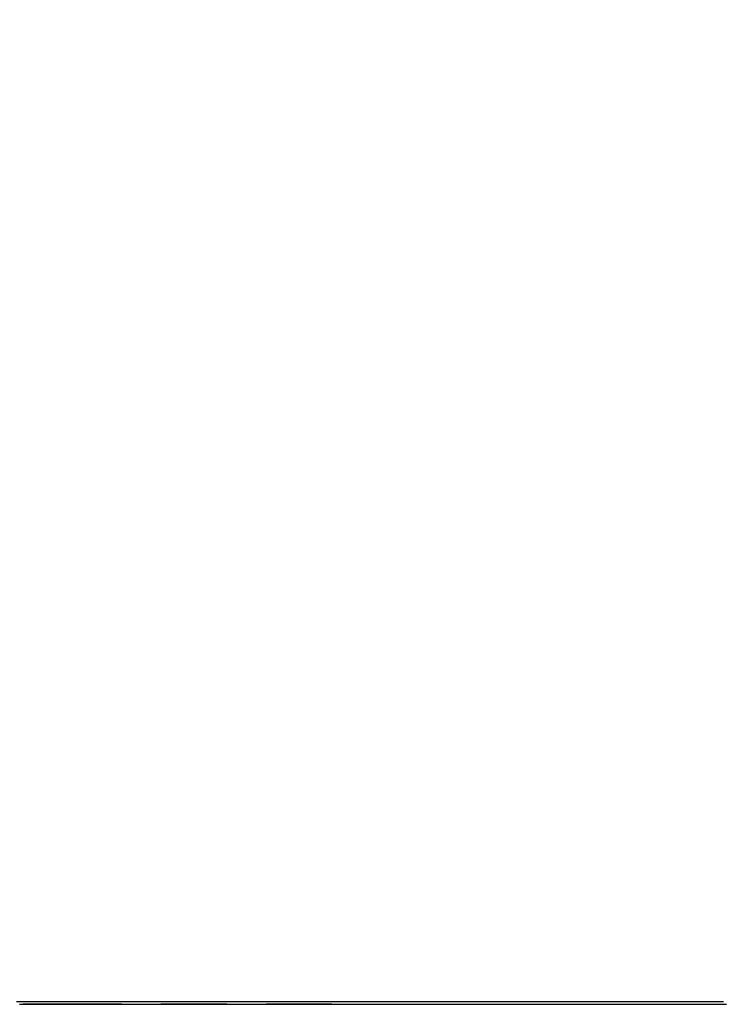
# Model space of a CAD drawing. Header units: millimetres. Extents: x 20 to 26560, y 40 to 17955.
# Tile 8 of 90: x 6372 to 6886, y 5870 to 6594. Entities that reach past the tile are written whole.
import ezdxf

# ---------------------------------------------------------------- set-up
doc = ezdxf.new("R2010")
doc.units = ezdxf.units.MM
doc.header["$LTSCALE"] = 2

msp = doc.modelspace()

# ---------------------------------------------------------------- linework, layer by layer
at = {"color": 7, "linetype": 'Continuous', "lineweight": 25, "flags": 128}
for points in [[(6369.13, 5872.24), (6376.89, 5872.24), (6392.4, 5872.24), (6400.16, 5872.24), (6415.68, 5872.24), (6423.44, 5872.24), (6438.96, 5872.24), (6446.71, 5872.24), (6454.47, 5872.24), (6469.99, 5872.24), (6477.75, 5872.24), (6493.27, 5872.24), (6501.03, 5872.24), (6516.54, 5872.24), (6524.3, 5872.24), (6532.06, 5872.24), (6547.58, 5872.24), (6555.34, 5872.24), (6570.85, 5872.24), (6578.61, 5872.24), (6594.13, 5872.24), (6601.89, 5872.24), (6609.65, 5872.24), (6625.17, 5872.24), (6632.92, 5872.24), (6648.44, 5872.24), (6656.2, 5872.24), (6671.72, 5872.24), (6679.48, 5872.24), (6694.99, 5872.24), (6702.75, 5872.24), (6710.51, 5872.24), (6726.03, 5872.24), (6733.79, 5872.24), (6749.31, 5872.24), (6757.06, 5872.24), (6772.58, 5872.24), (6780.34, 5872.24), (6788.1, 5872.24), (6803.62, 5872.24), (6811.38, 5872.24), (6826.89, 5872.24), (6834.65, 5872.24), (6850.17, 5872.24), (6857.93, 5872.24), (6865.69, 5872.24), (6881.2, 5872.24), (6888.96, 5872.24)], [(6371.3, 5870.29), (6379.06, 5870.29), (6386.82, 5870.29), (6402.34, 5870.29), (6410.1, 5870.29), (6425.61, 5870.29), (6433.37, 5870.29), (6448.89, 5870.29), (6456.65, 5870.29), (6472.17, 5870.29), (6479.93, 5870.29), (6487.68, 5870.29), (6503.2, 5870.29), (6510.96, 5870.29), (6526.48, 5870.29), (6534.24, 5870.29), (6549.75, 5870.29), (6557.51, 5870.29), (6565.27, 5870.29), (6580.79, 5870.29), (6588.55, 5870.29), (6604.07, 5870.29), (6611.82, 5870.29), (6627.34, 5870.29), (6635.1, 5870.29), (6642.86, 5870.29), (6658.38, 5870.29), (6666.14, 5870.29), (6681.65, 5870.29), (6689.41, 5870.29), (6704.93, 5870.29), (6712.69, 5870.29), (6728.21, 5870.29), (6735.97, 5870.29), (6743.72, 5870.29), (6759.24, 5870.29), (6767, 5870.29), (6782.52, 5870.29), (6790.28, 5870.29), (6805.79, 5870.29), (6813.55, 5870.29), (6821.31, 5870.29), (6836.83, 5870.29), (6844.59, 5870.29), (6860.11, 5870.29), (6867.86, 5870.29), (6883.38, 5870.29), (6891.14, 5870.29)], [(6446.4, 5870.29), (6439.65, 5870.29), (6431.89, 5870.29), (6424.13, 5870.29), (6408.62, 5870.29), (6400.86, 5870.29), (6385.34, 5870.29), (6377.58, 5870.29), (6373.95, 5870.29)], [(6523.75, 5870.29), (6517.24, 5870.29), (6509.48, 5870.29), (6501.72, 5870.29), (6486.2, 5870.29), (6478.45, 5870.29), (6475.19, 5870.29)], [(6601.1, 5870.29), (6594.83, 5870.29), (6587.07, 5870.29), (6579.31, 5870.29), (6563.79, 5870.29), (6556.03, 5870.29), (6553.05, 5870.29)]]:
    msp.add_lwpolyline(points, dxfattribs=at)
at = {"color": 8, "linetype": 'Continuous', "lineweight": 25}
msp.add_open_spline([(6517.22, 7175.03), (6585.55, 7138.33), (6738.65, 7056.1), (6976.43, 6928.36), (7230.65, 6791.79), (7484.85, 6655.23), (8003.4, 6376.66), (8437.2, 6143.62), (8786.26, 5956.09)], degree=3, knots=[0, 0, 0, 0, 0.0903135, 0.2023482, 0.3143828, 0.4264175, 0.5384521, 1, 1, 1, 1], dxfattribs=at)

doc.saveas('drawing.dxf')
